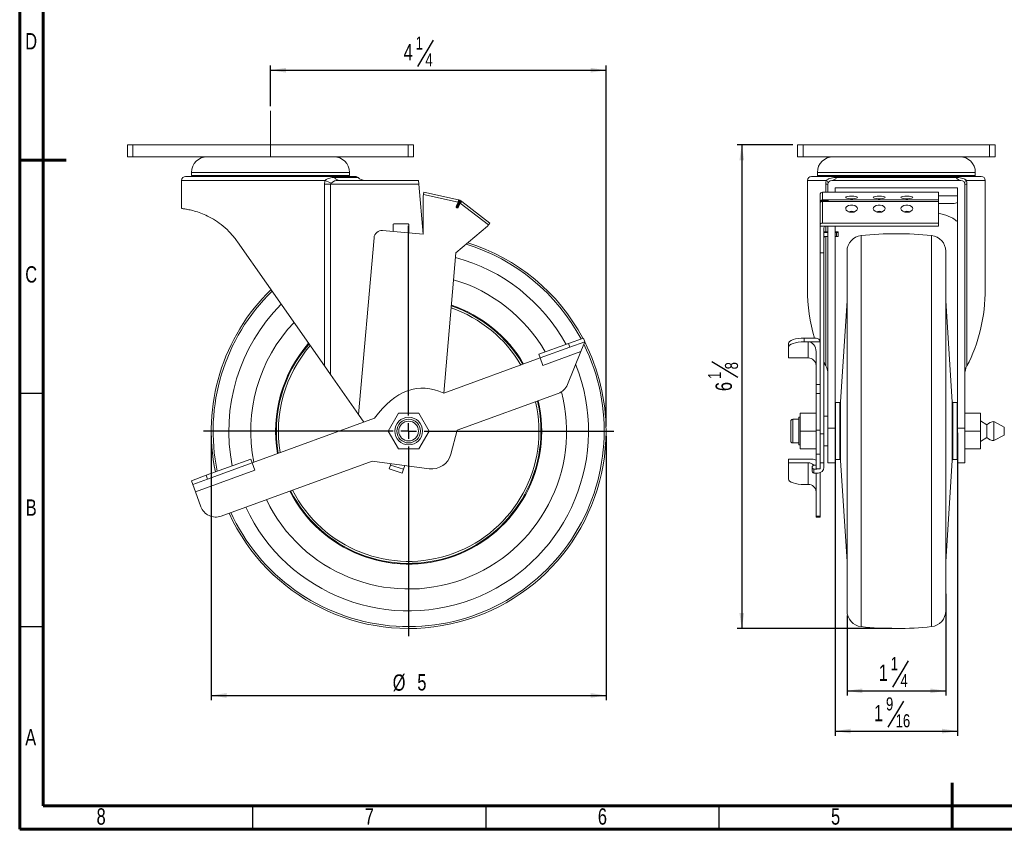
# Model space of a CAD drawing. Header units: inches. Extents: x 0.6 to 16.3, y 0.2 to 11.5.
# Tile 1 of 6: x 0.6 to 8.9, y 0.2 to 7. Entities that reach past the tile are written whole.
import ezdxf

# ---------------------------------------------------------------- set-up
doc = ezdxf.new("R2010")
doc.units = ezdxf.units.IN
doc.header["$MEASUREMENT"] = 0
doc.linetypes.add('CENTERX2', pattern=[0.8, 0.5, -0.1, 0.1, -0.1])
doc.layers.add('FORMAT', color=7, linetype='Continuous')
doc.styles.add('SLDTEXTSTYLE0', font='TXT', dxfattribs={"width": 0.75})
doc.dimstyles.new('SLDDIMSTYLE0', dxfattribs={"dimtxt": 0.137795, "dimasz": 0.13, "dimexe": 0, "dimexo": 0.0625, "dimgap": 0.034449, "dimtad": 1, "dimdec": 6, "dimlfac": 1.5, "dimrnd": 1e-09, "dimzin": 12, "dimdsep": 46, "dimlunit": 5, "dimtxsty": 'SLDTEXTSTYLE0', "dimsah": 1, "dimcen": 0.09, "dimadec": 0, "dimazin": 3, "dimtfac": 1, "dimtofl": 0, "dimtmove": 0, "dimatfit": 3, "dimfxl": 0, "dimfrac": 2, "dimtolj": 1, "dimtzin": 12, "dimarcsym": 0})
doc.dimstyles.new('SLDDIMSTYLE1', dxfattribs={"dimtxt": 0.137795, "dimasz": 0.13, "dimexe": 0, "dimexo": 0.0625, "dimgap": 0.034449, "dimtad": 1, "dimlfac": 1.5, "dimrnd": 1e-09, "dimzin": 12, "dimdsep": 46, "dimlunit": 5, "dimtxsty": 'SLDTEXTSTYLE0', "dimsah": 1, "dimcen": 0.09, "dimadec": 0, "dimazin": 3, "dimtfac": 1, "dimtofl": 0, "dimtmove": 0, "dimatfit": 3, "dimfxl": 0, "dimfrac": 2, "dimtolj": 1, "dimtzin": 12, "dimarcsym": 0})

# ---------------------------------------------------------------- blocks, each defined once
blk = doc.blocks.new('_D')
at = {"layer": 'FORMAT'}
for p, q in [((4.0812, 6.8583), (3.9489, 6.6378)), ((2.7077, 6.3029), (2.7077, 6.6449)), ((2.7077, 6.6055), (5.541, 6.6055)), ((5.541, 3.5983), (5.541, 6.6449))]:
    blk.add_line(p, q, dxfattribs=at)
for points in [[(2.7077, 6.6055), (2.8377, 6.5855), (2.8377, 6.6255)], [(5.541, 6.6055), (5.411, 6.6255), (5.411, 6.5855)]]:
    blk.add_solid(points, dxfattribs=at)
at = {"layer": 'FORMAT', "attachment_point": 1, "style": 'SLDTEXTSTYLE0'}
for s, insert, char_height in [('4', (3.8318, 6.827), 0.1378), ('1', (3.9336, 6.8902), 0.1102), ('4', (4.0151, 6.7476), 0.1102)]:
    blk.add_mtext(s, dxfattribs=dict(at, insert=insert, char_height=char_height))
blk = doc.blocks.new('_D_1')
at = {"layer": 'FORMAT'}
for p, q in [((2.2077, 3.5196), (2.2077, 1.2876)), ((5.541, 3.5196), (5.541, 1.2876)), ((2.2077, 1.3269), (5.541, 1.3269))]:
    blk.add_line(p, q, dxfattribs=at)
for points in [[(2.2077, 1.3269), (2.3377, 1.3069), (2.3377, 1.3469)], [(5.541, 1.3269), (5.411, 1.3469), (5.411, 1.3069)]]:
    blk.add_solid(points, dxfattribs=at)
at = {"layer": 'FORMAT', "char_height": 0.1378, "attachment_point": 1, "style": 'SLDTEXTSTYLE0'}
for s, insert in [('%%c', (3.7399, 1.5046)), ('5', (3.9477, 1.5067))]:
    blk.add_mtext(s, dxfattribs=dict(at, insert=insert))
blk = doc.blocks.new('SW_CENTERMARKSYMBOL_0')
at = {"layer": 'FORMAT', "color": 0}
for p, q in [((0, 0.1312), (0, 1.7323)), ((-0.1312, 0), (-1.7323, 0)), ((0, 0), (-0.0656, 0)), ((0, 0), (0, 0.0656)), ((0, 0), (0, -0.0656)), ((0, 0), (0.0656, 0)), ((0.1312, 0), (1.7323, 0)), ((0, -0.1312), (0, -1.7323))]:
    blk.add_line(p, q, dxfattribs=at)
blk = doc.blocks.new('_D_2')
at = {"layer": 'FORMAT'}
for p, q in [((7.1194, 5.9756), (6.6477, 5.9756)), ((6.6871, 5.9756), (6.6871, 1.8923)), ((6.4343, 4.1461), (6.6548, 4.0138)), ((7.9527, 1.8923), (6.6477, 1.8923))]:
    blk.add_line(p, q, dxfattribs=at)
for points in [[(6.6871, 5.9756), (6.6671, 5.8456), (6.7071, 5.8456)], [(6.6871, 1.8923), (6.7071, 2.0223), (6.6671, 2.0223)]]:
    blk.add_solid(points, dxfattribs=at)
at = {"layer": 'FORMAT', "attachment_point": 1, "rotation": 90, "style": 'SLDTEXTSTYLE0'}
for s, insert, char_height in [('8', (6.545, 4.0799), 0.1102), ('1', (6.4024, 3.9985), 0.1102), ('6', (6.4656, 3.8967), 0.1378)]:
    blk.add_mtext(s, dxfattribs=dict(at, insert=insert, char_height=char_height))
blk = doc.blocks.new('_D_3')
at = {"layer": 'FORMAT'}
for p, q in [((8.4088, 2.1862), (8.4088, 1.3265)), ((7.5754, 2.0014), (7.5754, 1.3265)), ((8.0928, 1.6186), (7.9605, 1.3981)), ((7.5754, 1.3658), (8.4088, 1.3658))]:
    blk.add_line(p, q, dxfattribs=at)
for points in [[(7.5754, 1.3658), (7.7054, 1.3458), (7.7054, 1.3858)], [(8.4088, 1.3658), (8.2788, 1.3858), (8.2788, 1.3458)]]:
    blk.add_solid(points, dxfattribs=at)
at = {"layer": 'FORMAT', "attachment_point": 1, "style": 'SLDTEXTSTYLE0'}
for s, insert, char_height in [('1', (7.8434, 1.5873), 0.1378), ('1', (7.9452, 1.6505), 0.1102), ('4', (8.0267, 1.5079), 0.1102)]:
    blk.add_mtext(s, dxfattribs=dict(at, insert=insert, char_height=char_height))
blk = doc.blocks.new('_D_4')
at = {"layer": 'FORMAT'}
for p, q in [((7.4766, 3.5428), (7.4766, 0.9867)), ((8.5076, 3.5428), (8.5076, 0.9867)), ((8.0521, 1.2789), (7.9198, 1.0584)), ((7.4766, 1.0261), (8.5076, 1.0261))]:
    blk.add_line(p, q, dxfattribs=at)
for points in [[(7.4766, 1.0261), (7.6066, 1.0061), (7.6066, 1.0461)], [(8.5076, 1.0261), (8.3776, 1.0461), (8.3776, 1.0061)]]:
    blk.add_solid(points, dxfattribs=at)
at = {"layer": 'FORMAT', "attachment_point": 1, "style": 'SLDTEXTSTYLE0'}
for s, insert, char_height in [('1', (7.8027, 1.2476), 0.1378), ('9', (7.9045, 1.3108), 0.1102), ('16', (7.9859, 1.1682), 0.11024)]:
    blk.add_mtext(s, dxfattribs=dict(at, insert=insert, char_height=char_height))

msp = doc.modelspace()

# ---------------------------------------------------------------- linework, layer by layer
at = {"color": 7, "linetype": 'Continuous', "lineweight": 60}
for p, q in [((0.59055118, 0.19685039), (0.59055118, 11.49606299)), ((0.78740157, 0.39370079), (0.78740157, 11.2992126)), ((0.59055118, 5.84645669), (0.98425197, 5.84645669)), ((8.46456693, 0.19685039), (8.46456693, 0.59055118)), ((16.14173228, 0.39370079), (0.78740157, 0.39370079)), ((16.14173228, 0.39370079), (8.77165354, 0.39370079)), ((16.33858268, 0.19685039), (0.59055118, 0.19685039))]:
    msp.add_line(p, q, dxfattribs=at)
at = {"color": 7, "linetype": 'Continuous', "lineweight": 15}
for p, q in [((1.49937309, 5.97559301), (1.49937309, 5.87559301)), ((1.49937309, 5.97559301), (1.54603976, 5.97559301)), ((1.54603976, 5.97559301), (1.54603976, 5.87559301)), ((1.54603976, 5.97559301), (3.86937309, 5.97559301)), ((3.86937309, 5.97559301), (3.86937309, 5.87559301)), ((3.86937309, 5.97559301), (3.91603976, 5.97559301)), ((3.91603976, 5.97559301), (3.91603976, 5.87559301)), ((7.15876707, 5.97559302), (7.15876707, 5.87559303)), ((7.15876707, 5.97559302), (7.20543376, 5.97559302)), ((7.20543376, 5.97559302), (7.20543376, 5.87559303)), ((7.20543376, 5.97559302), (8.7787671, 5.97559302)), ((8.7787671, 5.97559302), (8.7787671, 5.87559303)), ((8.7787671, 5.97559302), (8.82543379, 5.97559302)), ((8.82543379, 5.97559302), (8.82543379, 5.87559303)), ((1.49937309, 5.87559301), (1.54603976, 5.87559301)), ((1.54603976, 5.87559301), (3.86937309, 5.87559301)), ((3.86937309, 5.87559301), (3.91603976, 5.87559301)), ((7.15876707, 5.87559303), (7.20543376, 5.87559303)), ((7.20543376, 5.87559303), (8.7787671, 5.87559303)), ((8.7787671, 5.87559303), (8.82543379, 5.87559303)), ((2.04103976, 5.74225968), (2.04103976, 5.71559301)), ((3.37437309, 5.71559301), (3.37437309, 5.74225968)), ((7.32543377, 5.74225971), (7.32543377, 5.71559299)), ((8.65876709, 5.71559299), (8.65876709, 5.74225971)), ((1.95770643, 5.67559301), (1.95770643, 5.44225968)), ((3.42437309, 5.70892635), (1.99103976, 5.70892635)), ((3.2913563, 5.67559301), (3.95687405, 5.67559301)), ((3.95979033, 5.64225968), (3.95687405, 5.67559301)), ((7.24210044, 5.67559305), (7.24210044, 4.76017991)), ((7.27543377, 5.70892638), (7.99210043, 5.70892638)), ((8.5367671, 5.67559305), (7.44743375, 5.67559305)), ((7.4872245, 5.69940254), (8.49697636, 5.69940254)), ((7.99210043, 5.70892638), (8.70876708, 5.70892638)), ((8.74210041, 4.76017991), (8.74210041, 5.67559305)), ((3.16403631, 4.10847327), (3.16403631, 5.64225968)), ((3.16403631, 5.64225968), (3.21473963, 5.64225968)), ((3.21473963, 5.64225968), (3.21473963, 4.03606142)), ((3.95979033, 5.64225968), (3.21473963, 5.64225968)), ((3.95979033, 5.64225968), (3.99662269, 5.22126396)), ((3.999502, 5.55527841), (4.00382098, 5.5748065)), ((4.00382098, 5.5748065), (4.29665524, 5.51004116)), ((7.36743378, 5.57480654), (7.36743378, 5.51004115)), ((8.34743377, 5.57480654), (7.36743378, 5.57480654)), ((7.39690043, 5.64225972), (7.41410042, 5.64225972)), ((7.41410042, 5.64225972), (7.41410042, 5.57480654)), ((8.50760043, 5.61309304), (7.47660043, 5.61309304)), ((7.47660043, 5.61309304), (7.47660043, 5.57480654)), ((8.34743377, 5.57480654), (8.34743377, 5.51004115)), ((8.50760043, 3.58216802), (8.50760043, 5.61309304)), ((8.57010044, 3.58216802), (8.57010044, 5.64225972)), ((8.57010044, 5.64225972), (8.58730042, 5.64225972)), ((8.58730042, 5.64225972), (8.58730042, 4.10847332)), ((3.99662269, 5.54225968), (3.999502, 5.55527841)), ((3.99662269, 5.54225968), (3.99662269, 5.22126396)), ((4.29233626, 5.49051307), (3.999502, 5.55527841)), ((4.27825904, 5.45924359), (4.29279211, 5.49040986)), ((4.29702154, 5.48843764), (4.28248847, 5.45727137)), ((4.30955308, 5.50426932), (4.2825342, 5.44632716)), ((4.28313841, 5.44604542), (4.31015728, 5.50398758)), ((4.29665524, 5.51004116), (4.29233626, 5.49051307)), ((4.29702154, 5.48843764), (4.29279211, 5.49040986)), ((4.31068613, 5.48195638), (4.32286934, 5.49781733)), ((4.32286934, 5.49781733), (4.5607127, 5.31512363)), ((7.34743376, 5.4905131), (7.34743376, 5.55527839)), ((7.34743376, 5.49040984), (7.34743376, 5.4905131)), ((7.34743376, 5.48223924), (7.34743376, 5.49040984)), ((7.36743378, 5.51004115), (7.36743378, 5.50902192)), ((7.36743378, 5.51004115), (8.34743377, 5.51004115)), ((7.36743378, 5.50902192), (7.4020759, 5.50902192)), ((7.36743378, 5.50902192), (7.36743378, 5.50256456)), ((7.4020759, 5.50256456), (7.36743378, 5.50256456)), ((7.4020759, 5.50103279), (7.36743378, 5.50103279)), ((7.36743378, 5.50103279), (7.36743378, 5.5002363)), ((7.36743378, 5.5002363), (7.36743378, 5.49781731)), ((7.4020759, 5.5002363), (7.36743378, 5.5002363)), ((7.36743378, 5.49781731), (7.36743378, 5.31512359)), ((8.34743377, 5.49781731), (7.36743378, 5.49781731)), ((7.4020759, 5.50902192), (7.4020759, 5.50256456)), ((8.34743377, 5.51004115), (8.34743377, 5.49781731)), ((8.34743377, 5.49781731), (8.34743377, 5.31512359)), ((1.95770643, 5.44225968), (1.95770643, 5.43800203)), ((4.27825904, 5.45924359), (4.28248847, 5.45727137)), ((4.28113963, 5.4433365), (4.2825342, 5.44632716)), ((4.28174384, 5.44305475), (4.28113963, 5.4433365)), ((4.28313841, 5.44604542), (4.28174384, 5.44305475)), ((4.2825342, 5.44632716), (4.28313841, 5.44604542)), ((4.29155155, 5.45304519), (4.30608462, 5.48421145)), ((4.29578099, 5.45107297), (4.29155155, 5.45304519)), ((4.31031406, 5.48223924), (4.29578099, 5.45107297)), ((4.31031406, 5.48223924), (4.30608462, 5.48421145)), ((4.5485295, 5.29926269), (4.31068613, 5.48195638)), ((7.34743376, 5.48195637), (7.34743376, 5.48223924)), ((7.34743376, 5.29926266), (7.34743376, 5.48195637)), ((8.34743377, 5.47975972), (8.47210042, 5.47975972)), ((3.99662269, 5.22126396), (3.65436128, 5.25120795)), ((3.74312367, 5.30225968), (3.74312367, 5.24344225)), ((3.86979033, 5.30892635), (3.74979033, 5.30892635)), ((3.876457, 5.23177709), (3.876457, 5.30225968)), ((4.27382254, 5.0649975), (4.54040736, 5.28868872)), ((4.5485295, 5.29926269), (4.54040736, 5.28868872)), ((4.5607127, 5.31512363), (4.5485295, 5.29926269)), ((7.34743376, 5.29926266), (7.34743376, 5.2886887)), ((7.34743376, 5.2886887), (7.40076711, 5.2886887)), ((7.34743376, 5.06499743), (7.34743376, 5.2886887)), ((8.34743377, 5.31512359), (7.36743378, 5.31512359)), ((7.38076709, 5.06499743), (7.38076709, 5.27552229)), ((7.41410042, 5.24191137), (7.38076709, 5.24191137)), ((8.34743377, 5.2886887), (7.40076711, 5.2886887)), ((7.41410042, 5.2886887), (7.41410042, 3.58216802)), ((7.47660043, 5.2886887), (7.47660043, 3.58216802)), ((7.48743374, 5.24191137), (7.47660043, 5.24191137)), ((7.5007671, 5.2358105), (7.5007671, 5.2407493)), ((8.34743377, 5.31512359), (8.34743377, 5.2886887)), ((3.16403631, 4.10847327), (2.42916567, 5.1579773)), ((3.58213791, 5.19060535), (3.45154086, 3.69787421)), ((7.38076709, 5.23464833), (7.41410042, 5.23464833)), ((7.39410045, 5.20144181), (7.41410042, 5.20144181)), ((7.47660043, 5.23464833), (7.48743374, 5.23464833)), ((7.47660043, 5.20144181), (7.48743374, 5.20144181)), ((7.48743374, 5.20144181), (7.48743374, 5.23464833)), ((7.5007671, 5.2358105), (7.5007671, 5.20260399)), ((7.57543375, 4.23017044), (7.57543375, 5.07711822)), ((8.40876711, 5.07711822), (8.40876711, 4.23017044)), ((4.17009586, 3.87939619), (4.27382254, 5.0649975)), ((7.34743376, 5.06499743), (7.38076709, 5.06499743)), ((7.34743376, 4.31277939), (7.34743376, 5.06499743)), ((7.38076709, 3.535685), (7.38076709, 5.06499743)), ((7.57543375, 4.65892632), (7.52166104, 3.80617354)), ((8.46253982, 3.80617354), (8.40876711, 4.65892632)), ((5.22411321, 4.29849972), (5.34940556, 4.34410241)), ((5.34940556, 4.34410241), (5.36080623, 4.31277932)), ((7.21410044, 4.34410233), (7.21410044, 4.31277939)), ((7.21410044, 4.34410233), (7.31410043, 4.34410233)), ((4.97352851, 4.20729435), (5.22411321, 4.29849972)), ((4.98492918, 4.17597126), (5.23551388, 4.26717663)), ((5.23551388, 4.26717663), (5.22411321, 4.29849972)), ((5.36080623, 4.31277932), (5.23551388, 4.26717663)), ((5.36080623, 4.31277932), (5.32720071, 4.22960272)), ((7.08076712, 4.26717655), (7.08076712, 4.29849969)), ((7.08076712, 4.17597128), (7.08076712, 4.26717655)), ((7.21410044, 4.31277939), (7.24743377, 4.31277939)), ((7.24743377, 4.17597128), (7.24743377, 4.31277939)), ((7.24743377, 4.31277939), (7.34743376, 4.31277939)), ((7.34743376, 3.9519376), (7.34743376, 4.31277939)), ((4.17009586, 3.87939619), (4.98492918, 4.17597126)), ((4.97352851, 4.20729435), (4.98492918, 4.17597126)), ((5.00773053, 4.11332509), (4.98492918, 4.17597126)), ((5.32720071, 4.22960272), (5.00773053, 4.11332509)), ((5.21501668, 3.95193752), (5.32720071, 4.22960272)), ((7.24743377, 4.17597128), (7.08076712, 4.17597128)), ((7.31410043, 3.9519376), (7.31410043, 4.22960275)), ((7.57543375, 2.04073442), (7.57543375, 4.23017044)), ((8.40876711, 4.23017044), (8.40876711, 2.04073442)), ((3.21473963, 4.03606142), (3.16403631, 4.10847327)), ((3.45154086, 3.69787421), (3.21473963, 4.03606142)), ((7.31410043, 3.9519376), (7.34743376, 3.9519376)), ((7.31410043, 3.87659267), (7.31410043, 3.9519376)), ((7.34743376, 3.9519376), (7.34743376, 3.87659267)), ((4.28440907, 3.56627687), (5.13699485, 3.87659271)), ((7.34743376, 3.87659267), (7.31410043, 3.87659267)), ((7.31410043, 3.56627697), (7.31410043, 3.87659267)), ((7.34743376, 3.56627697), (7.34743376, 3.87659267)), ((7.51500758, 3.7999264), (7.47793376, 3.7999264)), ((8.5062671, 3.7999264), (8.46919327, 3.7999264)), ((2.55304557, 3.29083801), (3.58670745, 3.66706017)), ((3.45154086, 3.69787421), (3.49618672, 3.63411332)), ((3.78777055, 3.70892635), (3.70116801, 3.55892635)), ((3.96097563, 3.70892635), (3.78777055, 3.70892635)), ((4.04757817, 3.55892635), (3.96097563, 3.70892635)), ((7.16743379, 3.65892641), (7.11743375, 3.65892641)), ((7.18076711, 3.67559302), (7.16743379, 3.67559302)), ((7.16743379, 3.67559302), (7.16743379, 3.44225981)), ((7.18076711, 3.55892651), (7.18076711, 3.70892626)), ((7.18076711, 3.70892626), (7.31410043, 3.70892626)), ((7.41410042, 3.68392633), (7.38076709, 3.68392633)), ((8.70343376, 3.70892626), (8.57010044, 3.70892626)), ((8.70343376, 3.55892651), (8.70343376, 3.70892626)), ((7.10076713, 3.47559304), (7.10076713, 3.64225959)), ((7.41410042, 3.58216802), (7.41410042, 3.29225987)), ((7.41410042, 3.58216802), (7.47660043, 3.58216802)), ((7.47660043, 3.58216802), (7.47660043, 3.29225987)), ((8.50760043, 3.58216802), (8.57010044, 3.58216802)), ((8.50760043, 3.29225987), (8.50760043, 3.58216802)), ((8.57010044, 3.29225987), (8.57010044, 3.58216802)), ((8.75676711, 3.61225976), (8.70343376, 3.64552885)), ((8.75676711, 3.55892651), (8.75676711, 3.61225976)), ((8.90343374, 3.59225975), (8.81639561, 3.63892639)), ((8.81639561, 3.55892651), (8.81639561, 3.63892639)), ((8.90343374, 3.55892651), (8.90343374, 3.59225975)), ((3.70116801, 3.55892635), (3.78777055, 3.40892635)), ((3.96097563, 3.40892635), (4.04757817, 3.55892635)), ((4.28440907, 3.56627687), (4.23003181, 3.36333817)), ((7.18076711, 3.40892618), (7.18076711, 3.55892651)), ((7.18076711, 3.55892651), (7.31410043, 3.55892651)), ((7.31410043, 3.56627697), (7.34743376, 3.56627697)), ((7.31410043, 3.56627697), (7.31410043, 3.36333802)), ((7.34743376, 3.56627697), (7.34743376, 3.36333802)), ((7.34743376, 3.535685), (7.38076709, 3.535685)), ((7.38076709, 3.535685), (7.38076709, 3.29225987)), ((8.70343376, 3.55892651), (8.57010044, 3.55892651)), ((8.70343376, 3.40892618), (8.70343376, 3.55892651)), ((8.70343376, 3.47232378), (8.75676711, 3.50559287)), ((8.75676711, 3.50559287), (8.75676711, 3.55892651)), ((8.81639561, 3.47892644), (8.81639561, 3.55892651)), ((8.81639561, 3.47892644), (8.90343374, 3.52559289)), ((8.90343374, 3.52559289), (8.90343374, 3.55892651)), ((3.78777055, 3.40892635), (3.96097563, 3.40892635)), ((7.11743375, 3.45892642), (7.16743379, 3.45892642)), ((7.16743379, 3.44225981), (7.18076711, 3.44225981)), ((7.18076711, 3.40892618), (7.31410043, 3.40892618)), ((7.38076709, 3.4339265), (7.41410042, 3.4339265)), ((8.70343376, 3.40892618), (8.57010044, 3.40892618)), ((7.31410043, 3.36333802), (7.34743376, 3.36333802)), ((7.31410043, 3.23980817), (7.31410043, 3.36333802)), ((7.34743376, 3.23980817), (7.34743376, 3.36333802)), ((2.16576785, 3.18535304), (2.5416449, 3.3221611)), ((2.17716852, 3.15402996), (2.55304557, 3.29083801)), ((3.5655955, 3.30465012), (2.29117524, 2.84079908)), ((2.5416449, 3.3221611), (2.55304557, 3.29083801)), ((2.55304557, 3.29083801), (2.57584691, 3.22819184)), ((3.5655955, 3.30465012), (4.0472898, 3.24123387)), ((3.70964444, 3.24071431), (3.71994501, 3.2724162)), ((3.71994501, 3.2724162), (3.72365712, 3.28384092)), ((3.71994501, 3.2724162), (3.8309016, 3.23636421)), ((3.84120217, 3.2680661), (3.8309016, 3.23636421)), ((3.83965134, 3.26856999), (3.84120217, 3.2680661)), ((3.84129556, 3.26835352), (3.84120217, 3.2680661)), ((7.08076712, 3.32216114), (7.08076712, 3.2908382)), ((7.08076712, 3.32216114), (7.2807671, 3.32216114)), ((7.08076712, 3.2908382), (7.24743377, 3.2908382)), ((7.08076712, 3.15402989), (7.08076712, 3.2908382)), ((7.24743377, 3.10842725), (7.24743377, 3.2908382)), ((7.2807671, 3.25439019), (7.2807671, 3.22268826)), ((7.29410041, 3.27241629), (7.31410043, 3.27241629)), ((7.34743376, 3.29225987), (7.38076709, 3.29225987)), ((7.38076709, 3.29225987), (7.38076709, 3.25221525)), ((7.41410042, 3.29225987), (7.47660043, 3.29225987)), ((7.47793376, 3.31792624), (7.51500758, 3.31792624)), ((7.52166104, 3.31167909), (7.57543375, 2.45892631)), ((8.40876711, 2.45892631), (8.46253982, 3.31167909)), ((8.46919327, 3.31792624), (8.5062671, 3.31792624)), ((8.50760043, 3.29225987), (8.57010044, 3.29225987)), ((2.0404755, 3.13975036), (2.16576785, 3.18535304)), ((2.57584691, 3.22819184), (2.07467752, 3.0457811)), ((2.16576785, 3.18535304), (2.17716852, 3.15402996)), ((3.70964444, 3.24071431), (3.82060103, 3.20466233)), ((3.82060103, 3.20466233), (3.8309016, 3.23636421)), ((7.29410041, 3.20466216), (7.29410041, 3.23636409)), ((7.31410043, 3.23636409), (7.29410041, 3.23636409)), ((7.29410041, 3.20466216), (7.33076709, 3.20466216)), ((7.31410043, 3.23980817), (7.34743376, 3.23980817)), ((7.31410043, 3.20466216), (7.31410043, 2.84079927)), ((7.34743376, 3.20738192), (7.34743376, 2.84079927)), ((2.05187617, 3.10842727), (2.0404755, 3.13975036)), ((2.17716852, 3.15402996), (2.05187617, 3.10842727)), ((2.07467752, 3.0457811), (2.05187617, 3.10842727)), ((7.24743377, 3.10842725), (7.21410044, 3.10842725)), ((2.1202802, 2.92048875), (2.07467752, 3.0457811)), ((7.31410043, 2.84079927), (7.34743376, 2.84079927)), ((7.31410043, 2.83275812), (7.31410043, 2.84079927)), ((7.31410043, 2.83275812), (7.34743376, 2.83275812)), ((7.34743376, 2.84079927), (7.34743376, 2.83275812))]:
    msp.add_line(p, q, dxfattribs=at)
at = {"color": 8, "linetype": 'Continuous', "lineweight": 15}
for p, q in [((2.04103976, 5.74225968), (3.37437309, 5.74225968)), ((7.32543377, 5.74225971), (8.65876709, 5.74225971)), ((3.16968923, 5.67559301), (1.95770643, 5.67559301)), ((2.04103976, 5.71559301), (3.37437309, 5.71559301)), ((3.24871763, 5.69940254), (3.44770157, 5.69940254)), ((7.40127736, 5.67559305), (7.24210044, 5.67559305)), ((7.32543377, 5.71559299), (8.65876709, 5.71559299)), ((8.74210041, 5.67559305), (8.5829235, 5.67559305)), ((7.39690043, 5.57480654), (7.39690043, 5.64225972)), ((7.40038578, 5.50103279), (7.4020759, 5.50256456)), ((7.4020759, 5.50103269), (7.4020759, 5.5002363)), ((7.41273272, 5.50426929), (7.410735, 5.50245876)), ((7.41128308, 5.50267377), (7.41273272, 5.5039876)), ((8.34743377, 5.54642638), (8.50760043, 5.54642638)), ((7.39690043, 5.24191137), (7.39690043, 5.28844035)), ((7.39690043, 4.10847332), (7.39690043, 5.20144181)), ((7.69455694, 5.20969221), (7.69455694, 1.90816062)), ((8.28964391, 4.28878597), (8.28964391, 5.20969221)), ((8.28964391, 1.90816062), (8.28964391, 4.28878597)), ((7.47793376, 3.7999264), (7.47793376, 3.31792624)), ((7.51500758, 3.66548057), (7.51500758, 3.7999264)), ((7.52166104, 3.80617354), (7.52166104, 3.31167909)), ((8.46253982, 3.66824276), (8.46253982, 3.80617354)), ((8.46919327, 3.7999264), (8.46919327, 3.66548057)), ((8.5062671, 3.66548057), (8.5062671, 3.7999264)), ((7.11743375, 3.65892641), (7.11743375, 3.45892642)), ((7.51500758, 3.31792624), (7.51500758, 3.66548057)), ((8.46253982, 3.31167909), (8.46253982, 3.66824276)), ((8.46919327, 3.66548057), (8.46919327, 3.31792624)), ((8.5062671, 3.31792624), (8.5062671, 3.66548057)), ((7.31410043, 3.23636409), (7.31410043, 3.23980817)), ((2.39372021, 2.82906679), (2.37383152, 2.87088351))]:
    msp.add_line(p, q, dxfattribs=at)
at = {"color": 7, "linetype": 'Continuous', "lineweight": 30}
for p, q in [((0.59055118, 3.87795276), (0.78740157, 3.87795276)), ((0.59055118, 1.90944882), (0.78740157, 1.90944882)), ((2.55905512, 0.19685039), (2.55905512, 0.39370079)), ((4.52755906, 0.19685039), (4.52755906, 0.39370079)), ((6.49606299, 0.19685039), (6.49606299, 0.39370079))]:
    msp.add_line(p, q, dxfattribs=at)
at = {"color": 7, "linetype": 'Continuous', "lineweight": 15, "flags": 128}
for points in [[(7.61410043, 5.54241421), (7.59603834, 5.54168509), (7.58041566, 5.53959619), (7.56934226, 5.5364296), (7.56431371, 5.53261298), (7.56600915, 5.52866193), (7.57419956, 5.5251099), (7.58777881, 5.52243659), (7.60491294, 5.52100318), (7.62328791, 5.52100318), (7.64042202, 5.52243659), (7.65400129, 5.5251099), (7.6621917, 5.52866193), (7.66388715, 5.53261298), (7.65885859, 5.5364296), (7.64778522, 5.53959619), (7.63216251, 5.54168509), (7.61410043, 5.54241421)], [(7.84743377, 5.54241421), (7.82937168, 5.54168509), (7.81374898, 5.53959619), (7.8026756, 5.5364296), (7.79764706, 5.53261298), (7.79934248, 5.52866193), (7.8075329, 5.5251099), (7.82111216, 5.52243659), (7.83824628, 5.52100318), (7.85662124, 5.52100318), (7.87375537, 5.52243659), (7.88733462, 5.5251099), (7.89552504, 5.52866193), (7.89722047, 5.53261298), (7.89219192, 5.5364296), (7.88111854, 5.53959619), (7.86549585, 5.54168509), (7.84743377, 5.54241421)], [(8.0807671, 5.54241421), (8.06270501, 5.54168509), (8.04708231, 5.53959619), (8.03600893, 5.5364296), (8.03098039, 5.53261298), (8.03267581, 5.52866193), (8.04086623, 5.5251099), (8.05444549, 5.52243659), (8.07157962, 5.52100318), (8.08995457, 5.52100318), (8.1070887, 5.52243659), (8.12066796, 5.5251099), (8.12885838, 5.52866193), (8.1305538, 5.53261298), (8.12552526, 5.5364296), (8.11445188, 5.53959619), (8.09882918, 5.54168509), (8.0807671, 5.54241421)], [(7.61410043, 5.40649763), (7.59603834, 5.40855446), (7.58041566, 5.41444697), (7.56934226, 5.42337936), (7.56431371, 5.43414535), (7.56600915, 5.44529091), (7.57419956, 5.45531077), (7.58777881, 5.46285159), (7.60491294, 5.46689505), (7.62328791, 5.46689505), (7.64042202, 5.46285159), (7.65400129, 5.45531077), (7.6621917, 5.44529091), (7.66388715, 5.43414535), (7.65885859, 5.42337936), (7.64778522, 5.41444697), (7.63216251, 5.40855446), (7.61410043, 5.40649763)], [(7.84743377, 5.40649763), (7.82937168, 5.40855446), (7.81374898, 5.41444697), (7.8026756, 5.42337936), (7.79764706, 5.43414535), (7.79934248, 5.44529091), (7.8075329, 5.45531077), (7.82111216, 5.46285159), (7.83824628, 5.46689505), (7.85662124, 5.46689505), (7.87375537, 5.46285159), (7.88733462, 5.45531077), (7.89552504, 5.44529091), (7.89722047, 5.43414535), (7.89219192, 5.42337936), (7.88111854, 5.41444697), (7.86549585, 5.40855446), (7.84743377, 5.40649763)], [(8.0807671, 5.40649763), (8.06270501, 5.40855446), (8.04708231, 5.41444697), (8.03600893, 5.42337936), (8.03098039, 5.43414535), (8.03267581, 5.44529091), (8.04086623, 5.45531077), (8.05444549, 5.46285159), (8.07157962, 5.46689505), (8.08995457, 5.46689505), (8.1070887, 5.46285159), (8.12066796, 5.45531077), (8.12885838, 5.44529091), (8.1305538, 5.43414535), (8.12552526, 5.42337936), (8.11445188, 5.41444697), (8.09882918, 5.40855446), (8.0807671, 5.40649763)], [(7.08076712, 4.29849969), (7.08332906, 4.30739639), (7.09091653, 4.31595107), (7.10323785, 4.32383519), (7.1198195, 4.33074565), (7.14002436, 4.33641689), (7.16307599, 4.34063106), (7.18808838, 4.34322625), (7.21410044, 4.34410233)], [(7.21410044, 4.31277939), (7.18808838, 4.31190311), (7.16307599, 4.30930792), (7.14002436, 4.30509395), (7.1198195, 4.29942251), (7.10323785, 4.29251205), (7.09091653, 4.28462812), (7.08332906, 4.27607325), (7.08076712, 4.26717655)], [(7.47793376, 3.7999264), (7.47663318, 3.79979831), (7.47660043, 3.79979166)], [(8.50760043, 3.79979166), (8.50756767, 3.79979831), (8.5062671, 3.7999264)], [(7.29410041, 3.27241629), (7.28832269, 3.26811256), (7.28414289, 3.26363556), (7.2816137, 3.2590424), (7.2807671, 3.25439019), (7.2816137, 3.24973798), (7.28414289, 3.24514482), (7.28832269, 3.24066783), (7.29410041, 3.23636409)], [(7.47660043, 3.31806117), (7.47663318, 3.31805452), (7.47793376, 3.31792624)], [(8.5062671, 3.31792624), (8.50756767, 3.31805452), (8.50760043, 3.31806117)], [(7.08076712, 3.15402989), (7.08332906, 3.14513339), (7.09091653, 3.13657872), (7.10323785, 3.1286944), (7.1198195, 3.12178394), (7.14002436, 3.11611289), (7.16307599, 3.11189872), (7.18808838, 3.10930333), (7.21410044, 3.10842725)]]:
    msp.add_lwpolyline(points, dxfattribs=at)
at = {"color": 7, "linetype": 'Continuous', "lineweight": 15}
for radius in [0.11666667, 0.1, 0.08333333]:
    msp.add_circle((3.87437309, 3.55892635), radius, dxfattribs=at)
for centre, radius, start, end in [((2.17437309, 5.74225968), 0.13333333, 90, 180), ((3.24103976, 5.74225968), 0.13333333, 0, 90), ((7.45876709, 5.74225968), 0.13333333, 90, 180), ((8.52543376, 5.74225968), 0.13333333, 0, 90), ((1.99103976, 5.67559301), 0.03333333, 90, 180), ((2.04770643, 5.71559301), 0.00666667, 180, 270), ((3.30971844, 5.91024676), 0.27325915, 239.173435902, 251.059131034), ((3.29356676, 5.7296355), 0.05408768, 213.984056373, 267.657784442), ((3.36770643, 5.71559301), 0.00666667, 270, 0), ((3.42437309, 5.67559301), 0.03333333, 45.584691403, 90), ((3.50602275, 5.75892635), 0.08333333, 225.584691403, 270), ((7.27543376, 5.67559301), 0.03333333, 90, 180), ((7.33210043, 5.71559301), 0.00666667, 180, 270), ((7.38915278, 5.65220885), 0.02634058, 359.074650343, 62.593518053), ((7.44743376, 5.64225968), 0.03333333, 90, 180), ((7.44471391, 5.72529264), 0.04977395, 273.132418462, 328.657454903), ((8.53948694, 5.72529264), 0.04977395, 211.342545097, 266.867581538), ((8.53676709, 5.64225968), 0.03333333, 0, 90), ((8.59504807, 5.65220885), 0.02634058, 117.406481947, 180.925349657), ((8.65210043, 5.71559301), 0.00666667, 270, 0), ((8.70876709, 5.67559301), 0.03333333, 0, 90), ((7.36720065, 5.55503959), 0.01976833, 89.324283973, 179.307836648), ((4.28225866, 5.44494752), 0.04666667, 76.954968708, 77.528807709), ((4.28225866, 5.44494752), 0.06666667, 73.969807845, 77.528807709), ((4.29937958, 5.50453673), 0.00466667, 335, 73.969807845), ((4.27554017, 5.520124), 0.03752664, 335.008028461, 337.095280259), ((4.28365323, 5.44793818), 0.062, 64.691956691, 65.308043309), ((4.28225866, 5.44494752), 0.06666667, 64.691956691, 65.308043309), ((4.34416574, 5.48812337), 0.03752664, 152.90471974, 154.991971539), ((4.31690153, 5.49636611), 0.00466667, 56.030192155, 155), ((4.28225866, 5.44494752), 0.06666667, 52.471192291, 56.030192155), ((7.36720061, 5.49027423), 0.01976829, 89.324168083, 179.307665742), ((7.36557838, 5.4796168), 0.01829483, 84.179257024, 172.652821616), ((7.41600955, 5.50059705), 0.00492169, 89.732466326, 131.743294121), ((7.4159832, 5.50030094), 0.00491498, 89.42481438, 131.402164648), ((8.47210043, 5.54642635), 0.06666667, 270, 302.174525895), ((4.28225866, 5.44494752), 0.04666667, 52.471192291, 53.045031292), ((7.61410043, 5.3363127), 0.07825377, 71.495736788, 108.504263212), ((7.84743376, 5.33631264), 0.07825383, 71.495746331, 108.504253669), ((8.0807671, 5.33631263), 0.07825383, 71.495748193, 108.504251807), ((3.64855089, 5.18479497), 0.06666667, 85, 175), ((3.74979033, 5.30225968), 0.00666667, 90, 180), ((3.86979033, 5.30225968), 0.00666667, 0, 90), ((7.36557838, 5.29692309), 0.01829483, 84.179257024, 172.652821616), ((7.49074161, 5.20279222), 0.03925876, 75.204522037, 94.833369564), ((7.39407499, 5.18813392), 0.01330792, 89.890370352, 179.89093851), ((7.4907419, 5.27376096), 0.03925229, 265.165405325, 284.797537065), ((7.49074095, 5.24056535), 0.03926307, 265.168127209, 284.794815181), ((7.70876709, 5.07711827), 0.13333333, 96.117982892, 180), ((7.99210043, 2.43375368), 2.79183933, 83.882017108, 96.117982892), ((8.27543376, 5.07711827), 0.13333333, 0, 83.882017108), ((3.87437309, 3.55892635), 1.66666667, 28.047846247, 72.559405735), ((3.87437309, 3.55892635), 1.33333333, 30.078658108, 73.463040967), ((3.87437309, 3.55892635), 1.66666667, 134.206896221, 191.952153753), ((3.87437309, 3.55892635), 1.1, 30.475681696, 70.970334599), ((3.87437309, 3.55892635), 1.11666667, 30.317602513, 71.183921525), ((3.87437309, 3.55892635), 1.33333333, 136.536959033, 191.373073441), ((7.31507553, 4.31174217), 0.03237485, 1.835946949, 91.725950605), ((3.87437309, 3.55892635), 1.11666667, 138.816078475, 189.682397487), ((3.87437309, 3.55892635), 1.1, 139.029665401, 189.524318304), ((3.87437309, 3.55892635), 1.66666667, 0, 26.892102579), ((7.24938329, 4.11125025), 0.06475038, 1.836200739, 91.725339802), ((5.09139217, 4.00188506), 0.13333333, 290, 338), ((3.87437309, 3.55892635), 1.33333333, 205.739170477, 14.428137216), ((3.87437309, 3.55892635), 1.11666667, 206.857648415, 13.142351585), ((3.87437309, 3.55892635), 1.1, 206.962062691, 13.037937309), ((7.51500757, 3.80659301), 0.00666667, 270, 356.39183041), ((8.46919328, 3.80659301), 0.00666667, 183.60816959, 270), ((7.11743376, 3.64225968), 0.01666667, 90, 180), ((8.81639557, 3.55892635), 0.08, 90, 138.189685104), ((3.87437309, 3.55892635), 1.66666667, 204.588565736, 0), ((8.81639557, 3.55892635), 0.08, 221.810314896, 270), ((7.11743376, 3.47559301), 0.01666667, 180, 270), ((4.06904417, 3.40647468), 0.16666667, 262.5, 345), ((7.24792883, 3.22238237), 0.06845762, 46.959753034, 90.414347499), ((7.28087328, 3.25219471), 0.06996651, 61.647110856, 90.086951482), ((7.33196026, 3.25347055), 0.04882297, 268.599631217, 358.526688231), ((7.51500757, 3.31125968), 0.00666667, 3.60816959, 90), ((8.46919328, 3.31125968), 0.00666667, 90, 176.39183041), ((7.30423361, 3.22610151), 0.02371344, 188.275732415, 244.702485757), ((7.31414363, 3.27103897), 0.03467491, 269.928610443, 295.753164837), ((7.24938318, 3.04370611), 0.0647505, 1.836300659, 91.725239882), ((2.24557255, 2.96609143), 0.13333333, 200, 290), ((7.70876709, 2.04073442), 0.13333333, 180, 263.882017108), ((8.27543376, 2.04073442), 0.13333333, 276.117982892, 0), ((7.99210043, 4.68409901), 2.79183933, 263.882017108, 276.117982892)]:
    msp.add_arc(centre, radius, start, end, dxfattribs=at)
at = {"color": 8, "linetype": 'Continuous', "lineweight": 15}
for centre, radius, start, end in [((7.34947928, 5.49098668), 0.0021253, 195.748455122, 260.3160039), ((3.87437309, 3.55892635), 1.65076587, 28.125887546, 72.912503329), ((3.87437309, 3.55892635), 1.51819193, 28.840920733, 74.883657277), ((3.87437309, 3.55892635), 1.65076587, 134.296363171, 191.874112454), ((3.87437309, 3.55892635), 1.51819193, 135.116342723, 191.159079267), ((3.87437309, 3.55892635), 1.12333333, 30.25570596, 71.267528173), ((3.87437309, 3.55892635), 1.65076587, 206.240112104, 26.408735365), ((3.87437309, 3.55892635), 1.12333333, 138.732471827, 189.74429404), ((3.87437309, 3.55892635), 1.51819193, 205.038422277, 21.798475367), ((3.87437309, 3.55892635), 1.12333333, 206.816756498, 13.183243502)]:
    msp.add_arc(centre, radius, start, end, dxfattribs=at)
at = {"color": 7, "linetype": 'Continuous', "lineweight": 15}
for centre, major_axis, ratio, start_param, end_param in [((7.35073359, 5.44793818), (0.06053035, 0.06053035), 0.2216946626, 6.0596427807, 6.0703955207), ((7.35403342, 5.44494752), (0.06029516, 0.06532074), 0.2210522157, 6.0427587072, 6.0535114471), ((4.28671791, 5.45529915), (0.00557828, 0.01196265), 0.7071067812, 1.5707963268, 3.1415926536), ((4.28671791, 5.45529915), (0.00418371, 0.00897199), 0.4714045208, 1.5707963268, 3.1415926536), ((4.28732212, 5.45501741), (-0.00557828, -0.01196265), 0.7071067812, 0, 1.5707963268), ((4.28732212, 5.45501741), (0.00418371, 0.00897199), 0.4714045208, 3.1415926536, 4.7123889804), ((7.40076709, 5.27552231), (0.02, 0), 0.6583208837, 1.5707963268, 3.1415926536), ((7.99210043, 4.76017988), (0, 1.07111101), 0.7002075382, 1.5707963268, 1.9697496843), ((7.99210043, 4.76017988), (0, 1.07111101), 0.7002075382, 4.0582958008, 4.7123889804), ((7.24743376, 4.22960272), (0, 0.0831766), 0.8015075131, 4.7123889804, 6.2831853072), ((7.99210043, 4.76017988), (0, 1.07111101), 0.7002075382, 2.1886716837, 2.2248895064), ((7.33076709, 4.03606142), (0, 0.11901233), 0.7002075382, 4.7123889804, 5.36648216), ((8.65343376, 4.03606142), (0, 0.11901233), 0.7002075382, 0.9167031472, 1.5707963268)]:
    msp.add_ellipse(centre, major_axis=major_axis, ratio=ratio, start_param=start_param, end_param=end_param, dxfattribs=at)
for points, knots in [([(3.16403631, 5.64225968), (3.16403631, 5.64803867), (3.16453828, 5.65370171), (3.16645028, 5.66481682), (3.16787362, 5.67030217), (3.16968923, 5.67559301)], [0, 0, 0, 0, 0.5, 0.5, 1, 1, 1, 1]), ([(3.16968923, 5.67559301), (3.17302692, 5.67837196), (3.17622946, 5.68084634), (3.18260544, 5.68519755), (3.18578633, 5.68708106), (3.19529983, 5.69189568), (3.20169695, 5.69405486), (3.21477471, 5.69712193), (3.22144299, 5.69803666), (3.23498357, 5.69917966), (3.24183648, 5.69940254), (3.24871763, 5.69940254)], [0, 0, 0, 0, 0.125, 0.125, 0.25, 0.25, 0.5, 0.5, 0.75, 0.75, 1, 1, 1, 1]), ([(3.2913563, 5.67559301), (3.28470485, 5.67559301), (3.27812278, 5.6754234), (3.26522777, 5.67436346), (3.25895877, 5.67348244), (3.2501557, 5.67090872), (3.24730039, 5.66982137), (3.24186643, 5.66715651), (3.23927203, 5.66557523), (3.23412859, 5.66199983), (3.23157952, 5.6600132), (3.2264086, 5.65593918), (3.22377194, 5.65384512), (3.22102066, 5.65178349)], [0, 0, 0, 0, 0.25, 0.25, 0.5, 0.5, 0.625, 0.625, 0.75, 0.75, 0.875, 0.875, 1, 1, 1, 1]), ([(7.39690043, 5.64225968), (7.39690043, 5.64803867), (7.39728439, 5.65370171), (7.39875775, 5.66481682), (7.39985769, 5.67030217), (7.40127737, 5.67559301)], [0, 0, 0, 0, 0.5, 0.5, 1, 1, 1, 1]), ([(7.40127737, 5.67559301), (7.40388721, 5.67837196), (7.40686962, 5.68084634), (7.41331775, 5.68519755), (7.4167957, 5.68708106), (7.42749142, 5.69189568), (7.43502647, 5.69405486), (7.45004764, 5.69712193), (7.45755565, 5.69803666), (7.47246033, 5.69917966), (7.47985086, 5.69940254), (7.48722451, 5.69940254)], [0, 0, 0, 0, 0.125, 0.125, 0.25, 0.25, 0.5, 0.5, 0.75, 0.75, 1, 1, 1, 1]), ([(8.49697634, 5.69940254), (8.50434759, 5.69940254), (8.51173431, 5.69917974), (8.52662659, 5.69803848), (8.53414606, 5.69712246), (8.54914861, 5.69406106), (8.55670076, 5.69189798), (8.57095178, 5.68548617), (8.57770807, 5.68114636), (8.58292349, 5.67559301)], [0, 0, 0, 0, 0.25, 0.25, 0.5, 0.5, 0.75, 0.75, 1, 1, 1, 1]), ([(8.58292349, 5.67559301), (8.58434317, 5.67030217), (8.58544311, 5.66481682), (8.58691647, 5.65370171), (8.58730043, 5.64803867), (8.58730043, 5.64225968)], [0, 0, 0, 0, 0.5, 0.5, 1, 1, 1, 1]), ([(3.22102066, 5.65178349), (3.21945158, 5.65060772), (3.21797623, 5.64929746), (3.21559766, 5.64613824), (3.21473963, 5.64427226), (3.21473963, 5.64225968)], [0, 0, 0, 0, 0.5, 0.5, 1, 1, 1, 1]), ([(4.30066825, 5.50902194), (4.30066825, 5.50902194), (4.30045683, 5.50853508), (4.29964726, 5.50666279), (4.29904879, 5.50527644), (4.29684317, 5.50012825), (4.29480378, 5.49532327), (4.29279211, 5.49040986)], [0, 0, 0, 0, 0.25, 0.25, 0.5, 0.5, 1, 1, 1, 1]), ([(4.29702154, 5.48843764), (4.2987471, 5.4921381), (4.30044627, 5.49578199), (4.3028836, 5.50100885), (4.30360901, 5.50256451), (4.30360901, 5.50256451)], [0, 0, 0, 0, 0.5, 0.5, 1, 1, 1, 1]), ([(4.31010796, 5.50551864), (4.30865611, 5.50618617), (4.3072333, 5.50677296), (4.3048162, 5.50769523), (4.30382261, 5.50803573), (4.30225344, 5.50855046), (4.30166142, 5.50872954), (4.30087308, 5.50896405), (4.30066825, 5.50902194), (4.30066825, 5.50902194)], [0, 0, 0, 0, 0.25, 0.25, 0.5, 0.5, 0.75, 0.75, 1, 1, 1, 1]), ([(4.30360901, 5.50256451), (4.30390176, 5.50319231), (4.30447021, 5.50375345), (4.30578574, 5.50439057), (4.30630489, 5.5045719), (4.30729888, 5.50469253), (4.30767372, 5.50470746), (4.30852933, 5.50461668), (4.30904411, 5.50450003), (4.30955308, 5.50426932)], [0, 0, 0, 0, 0.5, 0.5, 0.75, 0.75, 0.875, 0.875, 1, 1, 1, 1]), ([(4.31267209, 5.49833833), (4.31267209, 5.49833833), (4.31194797, 5.49678545), (4.30950603, 5.49154868), (4.30780972, 5.48791094), (4.30608462, 5.48421145)], [0, 0, 0, 0, 0.5, 0.5, 1, 1, 1, 1]), ([(4.31015728, 5.50398758), (4.31065955, 5.50374676), (4.3110798, 5.50342817), (4.31170241, 5.50282814), (4.31193039, 5.50253291), (4.3124774, 5.50169309), (4.31267159, 5.50117998), (4.31302915, 5.49976343), (4.31296468, 5.4989658), (4.31267209, 5.49833833)], [0, 0, 0, 0, 0.125, 0.125, 0.25, 0.25, 0.5, 0.5, 1, 1, 1, 1]), ([(4.31031406, 5.48223924), (4.31278587, 5.48694046), (4.31515326, 5.4915863), (4.31768464, 5.4965958), (4.31835909, 5.4979397), (4.31927572, 5.49976886), (4.31950905, 5.50023633), (4.31950905, 5.50023633)], [0, 0, 0, 0, 0.5, 0.5, 0.75, 0.75, 1, 1, 1, 1]), ([(4.31950905, 5.50023633), (4.31950905, 5.50023633), (4.31883361, 5.50071023), (4.3167153, 5.50202531), (4.31581803, 5.50256599), (4.31355633, 5.50382515), (4.31220209, 5.50453265), (4.31075764, 5.50521569)], [0, 0, 0, 0, 0.5, 0.5, 0.75, 0.75, 1, 1, 1, 1]), ([(4.31948645, 5.50025153), (4.31948736, 5.50025093), (4.3194894, 5.50024957), (4.31948717, 5.50025107), (4.31948592, 5.5002519)], [0, 0, 0, 0, 0.4427672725, 1, 1, 1, 1]), ([(7.36743376, 5.50902194), (7.36477834, 5.50902194), (7.3621712, 5.50853508), (7.35731618, 5.50666279), (7.35509458, 5.50527644), (7.34957541, 5.50012825), (7.34743376, 5.49532327), (7.34743376, 5.49040986)], [0, 0, 0, 0, 0.25, 0.25, 0.5, 0.5, 1, 1, 1, 1]), ([(7.34743376, 5.48223924), (7.34743376, 5.48694046), (7.34956967, 5.4915863), (7.35510415, 5.4965958), (7.35731669, 5.4979397), (7.36219566, 5.49976886), (7.36477725, 5.50023633), (7.36743376, 5.50023633)], [0, 0, 0, 0, 0.5, 0.5, 0.75, 0.75, 1, 1, 1, 1]), ([(7.41215398, 5.50314721), (7.41214143, 5.5031367), (7.41211208, 5.50311211), (7.41179066, 5.50290698), (7.41106936, 5.50255662), (7.40960161, 5.50201734), (7.40693744, 5.50137637), (7.40422003, 5.5010392), (7.40243289, 5.50104706), (7.40207551, 5.50104863)], [0, 0, 0, 0, 0.0482760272, 0.1129093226, 0.2038695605, 0.3449655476, 0.572421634, 0.9144934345, 1, 1, 1, 1]), ([(7.41603253, 5.50551864), (7.41602454, 5.50618617), (7.41544094, 5.50677296), (7.41360079, 5.50769523), (7.41237764, 5.50803573), (7.40970942, 5.50855046), (7.40823078, 5.50872954), (7.40520934, 5.50896405), (7.40366216, 5.50902194), (7.40207588, 5.50902194)], [0, 0, 0, 0, 0.25, 0.25, 0.5, 0.5, 0.75, 0.75, 1, 1, 1, 1]), ([(7.40207588, 5.50023633), (7.40524536, 5.50023633), (7.40837496, 5.50071023), (7.41239508, 5.50202531), (7.41361038, 5.50256599), (7.41544632, 5.50382515), (7.41602454, 5.50453265), (7.41603253, 5.50521569)], [0, 0, 0, 0, 0.5, 0.5, 0.75, 0.75, 1, 1, 1, 1]), ([(7.40207588, 5.50256451), (7.40415399, 5.50319231), (7.40620491, 5.50375345), (7.40913201, 5.50439057), (7.41009282, 5.5045719), (7.41138696, 5.50469253), (7.41180146, 5.50470746), (7.41246609, 5.50461668), (7.41272669, 5.50450003), (7.4127327, 5.50426932)], [0, 0, 0, 0, 0.5, 0.5, 0.75, 0.75, 0.875, 0.875, 1, 1, 1, 1]), ([(2.42916567, 5.1579773), (2.41086248, 5.18201282), (2.37386218, 5.23060114), (2.30949514, 5.29021467), (2.2425012, 5.33896973), (2.17731995, 5.37516062), (2.11702665, 5.40082073), (2.06281964, 5.41828445), (2.0248301, 5.42725856), (1.9996135, 5.43207161), (1.98338098, 5.43472522), (1.97041676, 5.4365421), (1.96176426, 5.43760931), (1.95764059, 5.43807546), (1.95814325, 5.43801849), (1.95828851, 5.43800203)], [0, 0, 0, 0, 0.0959934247, 0.1940528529, 0.2901001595, 0.388312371, 0.483048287, 0.579444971, 0.6853812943, 0.7389774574, 0.7931594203, 0.853173, 0.9139600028, 0.9751363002, 1, 1, 1, 1]), ([(8.34743377, 5.39739463), (8.3609796, 5.39459705), (8.40604028, 5.38529082), (8.46092592, 5.36349941), (8.49509031, 5.33723675), (8.50760043, 5.32762004)], [0, 0, 0, 0, 0.2141041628, 0.7122251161, 1, 1, 1, 1])]:
    msp.add_open_spline(points, degree=3, knots=knots, dxfattribs=at)
at = {"color": 8, "linetype": 'Continuous', "lineweight": 15}
for points, knots in [([(7.35443051, 5.49586764), (7.35446433, 5.49594218), (7.35514773, 5.4974485), (7.35786973, 5.49968123), (7.36228499, 5.50211862), (7.36571742, 5.5024159), (7.36743378, 5.50256456)], [0, 0, 0, 0, 0.0171068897, 0.3457079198, 0.6728279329, 1, 1, 1, 1]), ([(7.41273272, 5.5039876), (7.41270469, 5.50388137), (7.41265304, 5.50368562), (7.41242162, 5.5033849), (7.41220268, 5.50321288), (7.41211487, 5.50314388)], [0, 0, 0, 0, 0.4154237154, 0.7655503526, 1, 1, 1, 1])]:
    msp.add_open_spline(points, degree=3, knots=knots, dxfattribs=at)
at = {"color": 7, "linetype": 'Continuous', "lineweight": 15}
msp.add_open_spline([(3.58670745, 3.66706017), (3.76332823, 3.90618851), (3.95779104, 3.97696718), (4.17009586, 3.87939619)], degree=3, dxfattribs=at)
at = {"layer": 'FORMAT', "linetype": 'CENTERX2', "lineweight": 0}
msp.add_line((2.70770643, 6.26355819), (2.70770643, 5.87559301), dxfattribs=at)

# ---------------------------------------------------------------- block references
at = {"layer": 'FORMAT'}
msp.add_blockref('SW_CENTERMARKSYMBOL_0', (3.87437309, 3.55892635), dxfattribs=at)

# ---------------------------------------------------------------- texts
at = {"color": 7, "linetype": 'Continuous', "lineweight": 0, "char_height": 0.13779528, "attachment_point": 2, "style": 'SLDTEXTSTYLE0'}
for s, insert in [('D', (0.68739747, 6.9191512)), ('C', (0.68754101, 4.95064726)), ('B', (0.68792377, 2.98214332)), ('A', (0.68347414, 1.04316694)), ('8', (1.27814004, 0.37387561)), ('7', (3.54191956, 0.37387561)), ('6', (5.5104235, 0.37387561)), ('5', (7.47892744, 0.37387561))]:
    msp.add_mtext(s, dxfattribs=dict(at, insert=insert))

# ---------------------------------------------------------------- dimensions: what is measured, and where the dimension line sits
at = {"layer": 'FORMAT'}
for base, p1, p2, picture, middle in [((5.54103976, 6.60551427), (2.70770643, 6.26355819), (5.54103976, 3.55892635), '_D', (3.96416305, 6.60551427)), ((8.50760043, 1.02611795), (7.47660043, 3.58216788), (8.50760043, 3.58216788), '_D_4', (7.97575523, 1.02611795)), ((8.40876709, 1.36582026), (7.57543376, 2.04073442), (8.40876709, 2.22559301), '_D_3', (7.97575523, 1.36582026))]:
    dim = msp.add_linear_dim(base=base, p1=p1, p2=p2, dimstyle='SLDDIMSTYLE0', dxfattribs=at)
    dim.commit()
    dim.dimension.update_dxf_attribs({"geometry": picture, "text_midpoint": middle, "dimtype": 160})
dim = msp.add_linear_dim(base=(6.68706631, 1.89225968), p1=(7.15876709, 5.97559301), p2=(7.99210043, 1.89225968), angle=90, dimstyle='SLDDIMSTYLE0', dxfattribs=at)
dim.commit()
dim.dimension.update_dxf_attribs({"geometry": '_D_2', "text_midpoint": (6.68706631, 4.02902171), "dimtype": 160})
dim = msp.add_linear_dim(base=(5.54103976, 1.32692485), p1=(2.20770643, 3.55892635), p2=(5.54103976, 3.55892635), text='%%c<>', dimstyle='SLDDIMSTYLE1', dxfattribs=at)
dim.commit()
dim.dimension.update_dxf_attribs({"geometry": '_D_1', "text_midpoint": (3.89468987, 1.32692485), "dimtype": 160})

doc.saveas('drawing.dxf')
